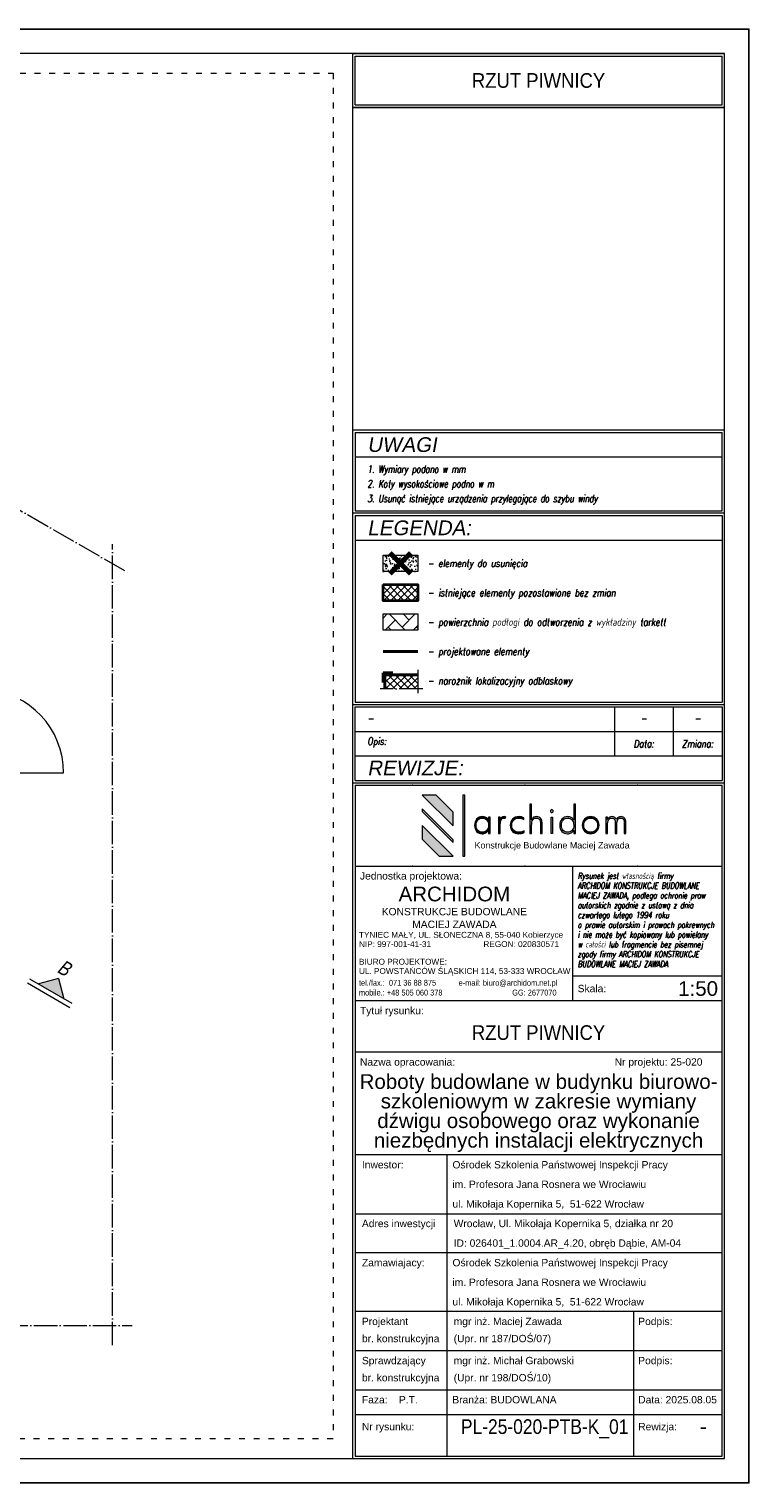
# Model space of a CAD drawing. Header units: millimetres. Extents: x 558 to 24471, y -5755 to 9551.
# Tile 37 of 37: x 23736 to 24471, y 8066 to 9551. Entities that reach past the tile are written whole.
import ezdxf
from ezdxf.enums import TextEntityAlignment as Align

# ---------------------------------------------------------------- set-up
doc = ezdxf.new("R2010")
doc.units = ezdxf.units.MM
doc.linetypes.add('ACAD_ISO03W100', pattern=[30, 12, -18])
doc.linetypes.add('ACAD_ISO04W100', pattern=[30, 24, -3, 0, -3])
for name, color, linetype, lineweight in [('K_Grube', 4, 'Continuous', 35), ('K_Grube_projektowane', 10, 'Continuous', 40), ('K_Kreskowanie', 8, 'Continuous', 5), ('K_Naroznik', 160, 'Continuous', 40), ('K_Opis_zmienny', 2, 'Continuous', 13), ('K_Osie', 1, 'ACAD_ISO04W100', 5), ('K_Ramka', 7, 'Continuous', 18), ('K_Stolarka', 3, 'Continuous', 15), ('K_Widokowe', 6, 'Continuous', 13), ('K_Wyburzenia', 8, 'Continuous', 5)]:
    doc.layers.add(name, color=color, linetype=linetype, lineweight=lineweight)
doc.styles.add('Logo1', font='arial.ttf', dxfattribs={"height": 13})
doc.styles.get("Standard").update_dxf_attribs({"font": 'arial.ttf'})
doc.styles.add('Tytuł 20', font='arial.ttf', dxfattribs={"width": 0.8, "oblique": 10, "height": 6})
doc.styles.add('Tytuł 50', font='arial.ttf', dxfattribs={"width": 0.8, "oblique": 10, "height": 15})
doc.styles.add('Zwykły 100', font='romans.shx', dxfattribs={"width": 0.8, "oblique": 10, "height": 15})
doc.styles.add('Zwykły 20', font='romans.shx', dxfattribs={"width": 0.8, "oblique": 10, "height": 3})

# ---------------------------------------------------------------- blocks, each defined once
blk = doc.blocks.new('Logo_archidom_2018_black')
at = {"lineweight": 0}
h = blk.add_hatch(color=256, dxfattribs=at)
h.dxf.hatch_style = 2
h.paths.add_polyline_path([(-181.7, 145), (-210, 145), (-147, 82), (-147, 110.3)])
h = blk.add_hatch(color=256, dxfattribs=at)
h.dxf.hatch_style = 2
h.paths.add_polyline_path([(-123, 145), (-127, 145), (-127, 20), (-123, 20)])
h = blk.add_hatch(color=256, dxfattribs=at)
h.dxf.hatch_style = 2
edge = h.paths.add_edge_path()
edge.add_spline(control_points=[(34.9, 66.8), (34.9, 66.8), (31.7, 66.8), (31.7, 66.8), (31.7, 66.8), (31.7, 87.6), (31.7, 87.6), (31.7, 91.2), (31, 93.8), (29.7, 95.5), (28.5, 97.1), (26.4, 97.9), (23.5, 97.9), (20.1, 97.9), (17.5, 96.7), (16, 94.3), (14.4, 91.9), (13.6, 88.1), (13.6, 82.9), (13.6, 82.9), (13.6, 66.8), (13.6, 66.8), (13.6, 66.8), (10.3, 66.8), (10.3, 66.8), (10.3, 66.8), (10.3, 126.5), (10.3, 126.5), (10.3, 126.5), (13.6, 126.5), (13.6, 126.5), (13.6, 126.5), (13.6, 94.6), (13.6, 94.6), (14.7, 97), (16, 98.7), (17.7, 99.6), (19.3, 100.5), (21.5, 101), (24.4, 101), (27.6, 101), (30.2, 99.9), (32.1, 97.8), (34, 95.6), (34.9, 92.7), (34.9, 88.9), (34.9, 88.9), (34.9, 66.8), (34.9, 66.8)], knot_values=[0, 0, 0, 0, 1, 1, 1, 2, 2, 2, 3, 3, 3, 4, 4, 4, 5, 5, 5, 6, 6, 6, 7, 7, 7, 8, 8, 8, 9, 9, 9, 10, 10, 10, 11, 11, 11, 12, 12, 12, 13, 13, 13, 14, 14, 14, 15, 15, 15, 16, 16, 16, 16], degree=3, periodic=0)
h = blk.add_hatch(color=256, dxfattribs=at)
h.dxf.hatch_style = 2
edge = h.paths.add_edge_path()
edge.add_spline(control_points=[(103, 66.8), (103, 66.8), (99.8, 66.8), (99.8, 66.8), (99.8, 66.8), (99.8, 73.2), (99.8, 73.2), (98.3, 70.7), (96.5, 68.9), (94.4, 67.8), (92.3, 66.7), (89.8, 66.1), (86.9, 66.1), (82.3, 66.1), (78.5, 67.7), (75.6, 70.8), (72.7, 73.9), (71.2, 78), (71.2, 83.2), (71.2, 88.5), (72.6, 92.8), (75.5, 96), (78.4, 99.3), (82.1, 101), (86.7, 101), (90.2, 101), (92.9, 100.4), (94.8, 99.3), (96.7, 98.2), (98.4, 96.4), (99.8, 93.9), (99.8, 93.9), (99.8, 126.5), (99.8, 126.5), (99.8, 126.5), (103, 126.5), (103, 126.5), (103, 126.5), (103, 66.8), (103, 66.8)], knot_values=[0, 0, 0, 0, 1, 1, 1, 2, 2, 2, 3, 3, 3, 4, 4, 4, 5, 5, 5, 6, 6, 6, 7, 7, 7, 8, 8, 8, 9, 9, 9, 10, 10, 10, 11, 11, 11, 12, 12, 12, 13, 13, 13, 13], degree=3, periodic=0)
edge = h.paths.add_edge_path()
edge.add_spline(control_points=[(99.8, 83.6), (99.8, 88), (98.6, 91.5), (96.3, 94.1), (93.9, 96.6), (90.8, 97.9), (86.9, 97.9), (83.2, 97.9), (80.2, 96.6), (77.9, 93.9), (75.6, 91.2), (74.5, 87.6), (74.5, 83.2), (74.5, 78.9), (75.6, 75.5), (78, 72.9), (80.3, 70.4), (83.4, 69.1), (87.3, 69.1), (91.1, 69.1), (94.2, 70.4), (96.4, 73.1), (98.7, 75.7), (99.8, 79.2), (99.8, 83.6)], knot_values=[0, 0, 0, 0, 1, 1, 1, 2, 2, 2, 3, 3, 3, 4, 4, 4, 5, 5, 5, 6, 6, 6, 7, 7, 7, 8, 8, 8, 8], degree=3, periodic=0)
h = blk.add_hatch(color=256, dxfattribs=at)
h.dxf.hatch_style = 2
h.paths.add_polyline_path([(-210, 116.8), (-210, 111.2), (-147, 48.2), (-147, 53.8)])
h = blk.add_hatch(color=256, dxfattribs=at)
h.dxf.hatch_style = 2
edge = h.paths.add_edge_path()
edge.add_spline(control_points=[(-71.2, 66.8), (-71.2, 66.8), (-74.4, 66.8), (-74.4, 66.8), (-74.4, 66.8), (-74.4, 73.2), (-74.4, 73.2), (-75.9, 70.7), (-77.7, 68.9), (-79.8, 67.8), (-81.9, 66.7), (-84.4, 66.1), (-87.3, 66.1), (-92, 66.1), (-95.7, 67.7), (-98.7, 70.8), (-101.6, 73.9), (-103, 78), (-103, 83.2), (-103, 88.5), (-101.6, 92.8), (-98.7, 96), (-95.8, 99.3), (-92.1, 101), (-87.5, 101), (-84.2, 101), (-81.6, 100.4), (-79.6, 99.3), (-77.6, 98.2), (-75.8, 96.4), (-74.4, 93.9), (-74.4, 93.9), (-74.4, 100.2), (-74.4, 100.2), (-74.4, 100.2), (-71.2, 100.2), (-71.2, 100.2), (-71.2, 100.2), (-71.2, 66.8), (-71.2, 66.8)], knot_values=[0, 0, 0, 0, 1, 1, 1, 2, 2, 2, 3, 3, 3, 4, 4, 4, 5, 5, 5, 6, 6, 6, 7, 7, 7, 8, 8, 8, 9, 9, 9, 10, 10, 10, 11, 11, 11, 12, 12, 12, 13, 13, 13, 13], degree=3, periodic=0)
edge = h.paths.add_edge_path()
edge.add_spline(control_points=[(-74.4, 83.6), (-74.4, 88), (-75.6, 91.5), (-77.9, 94.1), (-80.3, 96.6), (-83.4, 97.9), (-87.3, 97.9), (-91, 97.9), (-94, 96.6), (-96.3, 93.9), (-98.6, 91.2), (-99.8, 87.6), (-99.8, 83.2), (-99.8, 78.9), (-98.6, 75.5), (-96.3, 72.9), (-93.9, 70.4), (-90.8, 69.1), (-86.9, 69.1), (-83.1, 69.1), (-80.1, 70.4), (-77.8, 73.1), (-75.6, 75.7), (-74.4, 79.2), (-74.4, 83.6)], knot_values=[0, 0, 0, 0, 1, 1, 1, 2, 2, 2, 3, 3, 3, 4, 4, 4, 5, 5, 5, 6, 6, 6, 7, 7, 7, 8, 8, 8, 8], degree=3, periodic=0)
h = blk.add_hatch(color=256, dxfattribs=at)
h.dxf.hatch_style = 2
edge = h.paths.add_edge_path()
edge.add_spline(control_points=[(-39, 100.2), (-39, 100.2), (-40.1, 97.2), (-40.1, 97.2), (-40.5, 97.4), (-40.9, 97.6), (-41.4, 97.7), (-41.9, 97.9), (-42.4, 97.9), (-42.9, 97.9), (-45.6, 97.9), (-47.5, 96.6), (-48.8, 93.8), (-50.1, 91.1), (-50.7, 86.9), (-50.7, 81.3), (-50.7, 81.3), (-50.7, 66.8), (-50.7, 66.8), (-50.7, 66.8), (-53.9, 66.8), (-53.9, 66.8), (-53.9, 66.8), (-53.9, 100.2), (-53.9, 100.2), (-53.9, 100.2), (-50.7, 100.2), (-50.7, 100.2), (-50.7, 100.2), (-50.7, 94.9), (-50.7, 94.9), (-49.9, 97), (-48.9, 98.6), (-47.5, 99.5), (-46.2, 100.5), (-44.4, 101), (-42.2, 101), (-41.6, 101), (-41, 100.9), (-40.5, 100.8), (-39.9, 100.6), (-39.5, 100.5), (-39, 100.2)], knot_values=[0, 0, 0, 0, 1, 1, 1, 2, 2, 2, 3, 3, 3, 4, 4, 4, 5, 5, 5, 6, 6, 6, 7, 7, 7, 8, 8, 8, 9, 9, 9, 10, 10, 10, 11, 11, 11, 12, 12, 12, 13, 13, 13, 14, 14, 14, 14], degree=3, periodic=0)
h = blk.add_hatch(color=256, dxfattribs=at)
h.dxf.hatch_style = 2
edge = h.paths.add_edge_path()
edge.add_spline(control_points=[(-1.7, 68.5), (-3.3, 67.7), (-5.1, 67.1), (-7, 66.7), (-8.8, 66.3), (-10.9, 66.1), (-13, 66.1), (-18, 66.1), (-22.1, 67.7), (-25.3, 70.9), (-28.5, 74.1), (-30.1, 78.3), (-30.1, 83.3), (-30.1, 88.6), (-28.4, 92.8), (-25.1, 96.1), (-21.8, 99.3), (-17.4, 101), (-12.1, 101), (-10.3, 101), (-8.6, 100.8), (-7, 100.4), (-5.4, 99.9), (-3.8, 99.3), (-2.3, 98.5), (-2.3, 98.5), (-2.3, 95.2), (-2.3, 95.2), (-3.8, 96.1), (-5.4, 96.8), (-7.1, 97.2), (-8.7, 97.7), (-10.4, 97.9), (-12.1, 97.9), (-16.7, 97.9), (-20.3, 96.6), (-22.9, 93.9), (-25.5, 91.2), (-26.8, 87.6), (-26.8, 83), (-26.8, 79), (-25.5, 75.6), (-22.7, 73), (-20, 70.4), (-16.5, 69.1), (-12.1, 69.1), (-10.1, 69.1), (-8.3, 69.4), (-6.6, 69.8), (-4.8, 70.3), (-3.2, 71), (-1.7, 71.9), (-1.7, 71.9), (-1.7, 68.5), (-1.7, 68.5)], knot_values=[0, 0, 0, 0, 1, 1, 1, 2, 2, 2, 3, 3, 3, 4, 4, 4, 5, 5, 5, 6, 6, 6, 7, 7, 7, 8, 8, 8, 9, 9, 9, 10, 10, 10, 11, 11, 11, 12, 12, 12, 13, 13, 13, 14, 14, 14, 15, 15, 15, 16, 16, 16, 17, 17, 17, 18, 18, 18, 18], degree=3, periodic=0)
h = blk.add_hatch(color=256, dxfattribs=at)
h.dxf.hatch_style = 2
edge = h.paths.add_edge_path()
edge.add_spline(control_points=[(57.7, 112.4), (57.7, 111.6), (57.5, 110.9), (56.9, 110.3), (56.3, 109.8), (55.6, 109.5), (54.8, 109.5), (54, 109.5), (53.4, 109.8), (52.8, 110.3), (52.2, 110.9), (51.9, 111.6), (51.9, 112.4), (51.9, 113.2), (52.2, 113.9), (52.8, 114.4), (53.4, 115), (54, 115.3), (54.8, 115.3), (55.6, 115.3), (56.3, 115), (56.9, 114.4), (57.5, 113.9), (57.7, 113.2), (57.7, 112.4)], knot_values=[0, 0, 0, 0, 1, 1, 1, 2, 2, 2, 3, 3, 3, 4, 4, 4, 5, 5, 5, 6, 6, 6, 7, 7, 7, 8, 8, 8, 8], degree=3, periodic=0)
h.paths.add_polyline_path([(56.5, 66.8), (53.3, 66.8), (53.3, 100.2), (56.5, 100.2)])
h = blk.add_hatch(color=256, dxfattribs=at)
h.dxf.hatch_style = 2
edge = h.paths.add_edge_path()
edge.add_spline(control_points=[(151.6, 83.7), (151.6, 78.8), (149.9, 74.6), (146.5, 71.2), (143.1, 67.8), (139, 66.1), (134.2, 66.1), (129.4, 66.1), (125.4, 67.8), (122, 71.2), (118.6, 74.6), (117, 78.8), (117, 83.7), (117, 88.5), (118.6, 92.6), (122, 96), (125.3, 99.3), (129.4, 101), (134.2, 101), (139.1, 101), (143.2, 99.3), (146.6, 96), (149.9, 92.6), (151.6, 88.5), (151.6, 83.7)], knot_values=[0, 0, 0, 0, 1, 1, 1, 2, 2, 2, 3, 3, 3, 4, 4, 4, 5, 5, 5, 6, 6, 6, 7, 7, 7, 8, 8, 8, 8], degree=3, periodic=0)
edge = h.paths.add_edge_path()
edge.add_spline(control_points=[(148.3, 83.6), (148.3, 87.6), (147, 91), (144.3, 93.8), (141.6, 96.6), (138.3, 97.9), (134.3, 97.9), (130.4, 97.9), (127, 96.6), (124.3, 93.8), (121.6, 91.1), (120.2, 87.7), (120.2, 83.6), (120.2, 79.5), (121.6, 76.1), (124.3, 73.3), (127.1, 70.5), (130.4, 69.1), (134.3, 69.1), (138.2, 69.1), (141.5, 70.5), (144.3, 73.3), (147, 76.1), (148.3, 79.5), (148.3, 83.6)], knot_values=[0, 0, 0, 0, 1, 1, 1, 2, 2, 2, 3, 3, 3, 4, 4, 4, 5, 5, 5, 6, 6, 6, 7, 7, 7, 8, 8, 8, 8], degree=3, periodic=0)
h = blk.add_hatch(color=256, dxfattribs=at)
h.dxf.hatch_style = 2
edge = h.paths.add_edge_path()
edge.add_spline(control_points=[(206.4, 66.8), (206.4, 66.8), (203.1, 66.8), (203.1, 66.8), (203.1, 66.8), (203.1, 87.6), (203.1, 87.6), (203.1, 91.1), (202.6, 93.7), (201.4, 95.4), (200.3, 97.1), (198.5, 97.9), (196, 97.9), (193, 97.9), (190.9, 97), (189.7, 95.1), (188.5, 93.2), (187.9, 89.4), (187.9, 83.6), (187.9, 83.6), (187.9, 66.8), (187.9, 66.8), (187.9, 66.8), (184.7, 66.8), (184.7, 66.8), (184.7, 66.8), (184.7, 87.6), (184.7, 87.6), (184.7, 91.2), (184.1, 93.9), (183, 95.5), (182, 97.1), (180.1, 97.9), (177.6, 97.9), (174.4, 97.9), (172.2, 96.8), (170.8, 94.4), (169.4, 92.1), (168.8, 88.2), (168.8, 82.9), (168.8, 82.9), (168.8, 66.8), (168.8, 66.8), (168.8, 66.8), (165.5, 66.8), (165.5, 66.8), (165.5, 66.8), (165.5, 100.2), (165.5, 100.2), (165.5, 100.2), (168.8, 100.2), (168.8, 100.2), (168.8, 100.2), (168.8, 95.2), (168.8, 95.2), (169.5, 97.1), (170.7, 98.5), (172.2, 99.5), (173.8, 100.5), (175.8, 101), (178.2, 101), (180.2, 101), (182, 100.5), (183.6, 99.4), (185.2, 98.4), (186.3, 96.9), (187, 95), (187.8, 97), (189, 98.5), (190.5, 99.5), (192.1, 100.5), (194.1, 101), (196.6, 101), (199.5, 101), (201.9, 99.9), (203.7, 97.7), (205.5, 95.5), (206.4, 92.6), (206.4, 88.9), (206.4, 88.9), (206.4, 66.8), (206.4, 66.8)], knot_values=[0, 0, 0, 0, 1, 1, 1, 2, 2, 2, 3, 3, 3, 4, 4, 4, 5, 5, 5, 6, 6, 6, 7, 7, 7, 8, 8, 8, 9, 9, 9, 10, 10, 10, 11, 11, 11, 12, 12, 12, 13, 13, 13, 14, 14, 14, 15, 15, 15, 16, 16, 16, 17, 17, 17, 18, 18, 18, 19, 19, 19, 20, 20, 20, 21, 21, 21, 22, 22, 22, 23, 23, 23, 24, 24, 24, 25, 25, 25, 26, 26, 26, 27, 27, 27, 27], degree=3, periodic=0)
h = blk.add_hatch(color=256, dxfattribs=at)
h.dxf.hatch_style = 2
h.paths.add_polyline_path([(-210, 83), (-210, 54.7), (-175.3, 20), (-147, 20)])
for p, q in [((-181.7, 145), (-210, 145)), ((-147, 82), (-210, 145)), ((-147, 110.3), (-181.7, 145)), ((-210, 116.8), (-210, 111.2)), ((-147, 53.8), (-210, 116.8)), ((-147, 48.2), (-210, 111.2)), ((-147, 82), (-147, 110.3)), ((-210, 83), (-210, 54.7)), ((-147, 20), (-210, 83)), ((-175.3, 20), (-210, 54.7)), ((-147, 48.2), (-147, 53.8)), ((-175.3, 20), (-147, 20))]:
    blk.add_line(p, q, dxfattribs=at)
for points in [[(-123, 20), (-123, 145), (-127, 145), (-127, 20), (-123, 20)], [(56.5, 66.8), (53.3, 66.8), (53.3, 100.2), (56.5, 100.2), (56.5, 66.8)]]:
    blk.add_lwpolyline(points, dxfattribs=at)
for points, knots in [([(34.9, 66.8), (34.9, 66.8), (31.7, 66.8), (31.7, 66.8), (31.7, 66.8), (31.7, 87.6), (31.7, 87.6), (31.7, 91.2), (31, 93.8), (29.7, 95.5), (28.5, 97.1), (26.4, 97.9), (23.5, 97.9), (20.1, 97.9), (17.5, 96.7), (16, 94.3), (14.4, 91.9), (13.6, 88.1), (13.6, 82.9), (13.6, 82.9), (13.6, 66.8), (13.6, 66.8), (13.6, 66.8), (10.3, 66.8), (10.3, 66.8), (10.3, 66.8), (10.3, 126.5), (10.3, 126.5), (10.3, 126.5), (13.6, 126.5), (13.6, 126.5), (13.6, 126.5), (13.6, 94.6), (13.6, 94.6), (14.7, 97), (16, 98.7), (17.7, 99.6), (19.3, 100.5), (21.5, 101), (24.4, 101), (27.6, 101), (30.2, 99.9), (32.1, 97.8), (34, 95.6), (34.9, 92.7), (34.9, 88.9), (34.9, 88.9), (34.9, 66.8), (34.9, 66.8)], [0, 0, 0, 0, 1, 1, 1, 2, 2, 2, 3, 3, 3, 4, 4, 4, 5, 5, 5, 6, 6, 6, 7, 7, 7, 8, 8, 8, 9, 9, 9, 10, 10, 10, 11, 11, 11, 12, 12, 12, 13, 13, 13, 14, 14, 14, 15, 15, 15, 16, 16, 16, 16]), ([(103, 66.8), (103, 66.8), (99.8, 66.8), (99.8, 66.8), (99.8, 66.8), (99.8, 73.2), (99.8, 73.2), (98.3, 70.7), (96.5, 68.9), (94.4, 67.8), (92.3, 66.7), (89.8, 66.1), (86.9, 66.1), (82.3, 66.1), (78.5, 67.7), (75.6, 70.8), (72.7, 73.9), (71.2, 78), (71.2, 83.2), (71.2, 88.5), (72.6, 92.8), (75.5, 96), (78.4, 99.3), (82.1, 101), (86.7, 101), (90.2, 101), (92.9, 100.4), (94.8, 99.3), (96.7, 98.2), (98.4, 96.4), (99.8, 93.9), (99.8, 93.9), (99.8, 126.5), (99.8, 126.5), (99.8, 126.5), (103, 126.5), (103, 126.5), (103, 126.5), (103, 66.8), (103, 66.8)], [0, 0, 0, 0, 1, 1, 1, 2, 2, 2, 3, 3, 3, 4, 4, 4, 5, 5, 5, 6, 6, 6, 7, 7, 7, 8, 8, 8, 9, 9, 9, 10, 10, 10, 11, 11, 11, 12, 12, 12, 13, 13, 13, 13]), ([(-71.2, 66.8), (-71.2, 66.8), (-74.4, 66.8), (-74.4, 66.8), (-74.4, 66.8), (-74.4, 73.2), (-74.4, 73.2), (-75.9, 70.7), (-77.7, 68.9), (-79.8, 67.8), (-81.9, 66.7), (-84.4, 66.1), (-87.3, 66.1), (-92, 66.1), (-95.7, 67.7), (-98.7, 70.8), (-101.6, 73.9), (-103, 78), (-103, 83.2), (-103, 88.5), (-101.6, 92.8), (-98.7, 96), (-95.8, 99.3), (-92.1, 101), (-87.5, 101), (-84.2, 101), (-81.6, 100.4), (-79.6, 99.3), (-77.6, 98.2), (-75.8, 96.4), (-74.4, 93.9), (-74.4, 93.9), (-74.4, 100.2), (-74.4, 100.2), (-74.4, 100.2), (-71.2, 100.2), (-71.2, 100.2), (-71.2, 100.2), (-71.2, 66.8), (-71.2, 66.8)], [0, 0, 0, 0, 1, 1, 1, 2, 2, 2, 3, 3, 3, 4, 4, 4, 5, 5, 5, 6, 6, 6, 7, 7, 7, 8, 8, 8, 9, 9, 9, 10, 10, 10, 11, 11, 11, 12, 12, 12, 13, 13, 13, 13]), ([(-74.4, 83.6), (-74.4, 88), (-75.6, 91.5), (-77.9, 94.1), (-80.3, 96.6), (-83.4, 97.9), (-87.3, 97.9), (-91, 97.9), (-94, 96.6), (-96.3, 93.9), (-98.6, 91.2), (-99.8, 87.6), (-99.8, 83.2), (-99.8, 78.9), (-98.6, 75.5), (-96.3, 72.9), (-93.9, 70.4), (-90.8, 69.1), (-86.9, 69.1), (-83.1, 69.1), (-80.1, 70.4), (-77.8, 73.1), (-75.6, 75.7), (-74.4, 79.2), (-74.4, 83.6)], [0, 0, 0, 0, 1, 1, 1, 2, 2, 2, 3, 3, 3, 4, 4, 4, 5, 5, 5, 6, 6, 6, 7, 7, 7, 8, 8, 8, 8]), ([(-39, 100.2), (-39, 100.2), (-40.1, 97.2), (-40.1, 97.2), (-40.5, 97.4), (-40.9, 97.6), (-41.4, 97.7), (-41.9, 97.9), (-42.4, 97.9), (-42.9, 97.9), (-45.6, 97.9), (-47.5, 96.6), (-48.8, 93.8), (-50.1, 91.1), (-50.7, 86.9), (-50.7, 81.3), (-50.7, 81.3), (-50.7, 66.8), (-50.7, 66.8), (-50.7, 66.8), (-53.9, 66.8), (-53.9, 66.8), (-53.9, 66.8), (-53.9, 100.2), (-53.9, 100.2), (-53.9, 100.2), (-50.7, 100.2), (-50.7, 100.2), (-50.7, 100.2), (-50.7, 94.9), (-50.7, 94.9), (-49.9, 97), (-48.9, 98.6), (-47.5, 99.5), (-46.2, 100.5), (-44.4, 101), (-42.2, 101), (-41.6, 101), (-41, 100.9), (-40.5, 100.8), (-39.9, 100.6), (-39.5, 100.5), (-39, 100.2)], [0, 0, 0, 0, 1, 1, 1, 2, 2, 2, 3, 3, 3, 4, 4, 4, 5, 5, 5, 6, 6, 6, 7, 7, 7, 8, 8, 8, 9, 9, 9, 10, 10, 10, 11, 11, 11, 12, 12, 12, 13, 13, 13, 14, 14, 14, 14]), ([(-1.7, 68.5), (-3.3, 67.7), (-5.1, 67.1), (-7, 66.7), (-8.8, 66.3), (-10.9, 66.1), (-13, 66.1), (-18, 66.1), (-22.1, 67.7), (-25.3, 70.9), (-28.5, 74.1), (-30.1, 78.3), (-30.1, 83.3), (-30.1, 88.6), (-28.4, 92.8), (-25.1, 96.1), (-21.8, 99.3), (-17.4, 101), (-12.1, 101), (-10.3, 101), (-8.6, 100.8), (-7, 100.4), (-5.4, 99.9), (-3.8, 99.3), (-2.3, 98.5), (-2.3, 98.5), (-2.3, 95.2), (-2.3, 95.2), (-3.8, 96.1), (-5.4, 96.8), (-7.1, 97.2), (-8.7, 97.7), (-10.4, 97.9), (-12.1, 97.9), (-16.7, 97.9), (-20.3, 96.6), (-22.9, 93.9), (-25.5, 91.2), (-26.8, 87.6), (-26.8, 83), (-26.8, 79), (-25.5, 75.6), (-22.7, 73), (-20, 70.4), (-16.5, 69.1), (-12.1, 69.1), (-10.1, 69.1), (-8.3, 69.4), (-6.6, 69.8), (-4.8, 70.3), (-3.2, 71), (-1.7, 71.9), (-1.7, 71.9), (-1.7, 68.5), (-1.7, 68.5)], [0, 0, 0, 0, 1, 1, 1, 2, 2, 2, 3, 3, 3, 4, 4, 4, 5, 5, 5, 6, 6, 6, 7, 7, 7, 8, 8, 8, 9, 9, 9, 10, 10, 10, 11, 11, 11, 12, 12, 12, 13, 13, 13, 14, 14, 14, 15, 15, 15, 16, 16, 16, 17, 17, 17, 18, 18, 18, 18]), ([(57.7, 112.4), (57.7, 111.6), (57.5, 110.9), (56.9, 110.3), (56.3, 109.8), (55.6, 109.5), (54.8, 109.5), (54, 109.5), (53.4, 109.8), (52.8, 110.3), (52.2, 110.9), (51.9, 111.6), (51.9, 112.4), (51.9, 113.2), (52.2, 113.9), (52.8, 114.4), (53.4, 115), (54, 115.3), (54.8, 115.3), (55.6, 115.3), (56.3, 115), (56.9, 114.4), (57.5, 113.9), (57.7, 113.2), (57.7, 112.4)], [0, 0, 0, 0, 1, 1, 1, 2, 2, 2, 3, 3, 3, 4, 4, 4, 5, 5, 5, 6, 6, 6, 7, 7, 7, 8, 8, 8, 8]), ([(99.8, 83.6), (99.8, 88), (98.6, 91.5), (96.3, 94.1), (93.9, 96.6), (90.8, 97.9), (86.9, 97.9), (83.2, 97.9), (80.2, 96.6), (77.9, 93.9), (75.6, 91.2), (74.5, 87.6), (74.5, 83.2), (74.5, 78.9), (75.6, 75.5), (78, 72.9), (80.3, 70.4), (83.4, 69.1), (87.3, 69.1), (91.1, 69.1), (94.2, 70.4), (96.4, 73.1), (98.7, 75.7), (99.8, 79.2), (99.8, 83.6)], [0, 0, 0, 0, 1, 1, 1, 2, 2, 2, 3, 3, 3, 4, 4, 4, 5, 5, 5, 6, 6, 6, 7, 7, 7, 8, 8, 8, 8]), ([(151.6, 83.7), (151.6, 78.8), (149.9, 74.6), (146.5, 71.2), (143.1, 67.8), (139, 66.1), (134.2, 66.1), (129.4, 66.1), (125.4, 67.8), (122, 71.2), (118.6, 74.6), (117, 78.8), (117, 83.7), (117, 88.5), (118.6, 92.6), (122, 96), (125.3, 99.3), (129.4, 101), (134.2, 101), (139.1, 101), (143.2, 99.3), (146.6, 96), (149.9, 92.6), (151.6, 88.5), (151.6, 83.7)], [0, 0, 0, 0, 1, 1, 1, 2, 2, 2, 3, 3, 3, 4, 4, 4, 5, 5, 5, 6, 6, 6, 7, 7, 7, 8, 8, 8, 8]), ([(148.3, 83.6), (148.3, 87.6), (147, 91), (144.3, 93.8), (141.6, 96.6), (138.3, 97.9), (134.3, 97.9), (130.4, 97.9), (127, 96.6), (124.3, 93.8), (121.6, 91.1), (120.2, 87.7), (120.2, 83.6), (120.2, 79.5), (121.6, 76.1), (124.3, 73.3), (127.1, 70.5), (130.4, 69.1), (134.3, 69.1), (138.2, 69.1), (141.5, 70.5), (144.3, 73.3), (147, 76.1), (148.3, 79.5), (148.3, 83.6)], [0, 0, 0, 0, 1, 1, 1, 2, 2, 2, 3, 3, 3, 4, 4, 4, 5, 5, 5, 6, 6, 6, 7, 7, 7, 8, 8, 8, 8]), ([(206.4, 66.8), (206.4, 66.8), (203.1, 66.8), (203.1, 66.8), (203.1, 66.8), (203.1, 87.6), (203.1, 87.6), (203.1, 91.1), (202.6, 93.7), (201.4, 95.4), (200.3, 97.1), (198.5, 97.9), (196, 97.9), (193, 97.9), (190.9, 97), (189.7, 95.1), (188.5, 93.2), (187.9, 89.4), (187.9, 83.6), (187.9, 83.6), (187.9, 66.8), (187.9, 66.8), (187.9, 66.8), (184.7, 66.8), (184.7, 66.8), (184.7, 66.8), (184.7, 87.6), (184.7, 87.6), (184.7, 91.2), (184.1, 93.9), (183, 95.5), (182, 97.1), (180.1, 97.9), (177.6, 97.9), (174.4, 97.9), (172.2, 96.8), (170.8, 94.4), (169.4, 92.1), (168.8, 88.2), (168.8, 82.9), (168.8, 82.9), (168.8, 66.8), (168.8, 66.8), (168.8, 66.8), (165.5, 66.8), (165.5, 66.8), (165.5, 66.8), (165.5, 100.2), (165.5, 100.2), (165.5, 100.2), (168.8, 100.2), (168.8, 100.2), (168.8, 100.2), (168.8, 95.2), (168.8, 95.2), (169.5, 97.1), (170.7, 98.5), (172.2, 99.5), (173.8, 100.5), (175.8, 101), (178.2, 101), (180.2, 101), (182, 100.5), (183.6, 99.4), (185.2, 98.4), (186.3, 96.9), (187, 95), (187.8, 97), (189, 98.5), (190.5, 99.5), (192.1, 100.5), (194.1, 101), (196.6, 101), (199.5, 101), (201.9, 99.9), (203.7, 97.7), (205.5, 95.5), (206.4, 92.6), (206.4, 88.9), (206.4, 88.9), (206.4, 66.8), (206.4, 66.8)], [0, 0, 0, 0, 1, 1, 1, 2, 2, 2, 3, 3, 3, 4, 4, 4, 5, 5, 5, 6, 6, 6, 7, 7, 7, 8, 8, 8, 9, 9, 9, 10, 10, 10, 11, 11, 11, 12, 12, 12, 13, 13, 13, 14, 14, 14, 15, 15, 15, 16, 16, 16, 17, 17, 17, 18, 18, 18, 19, 19, 19, 20, 20, 20, 21, 21, 21, 22, 22, 22, 23, 23, 23, 24, 24, 24, 25, 25, 25, 26, 26, 26, 27, 27, 27, 27])]:
    blk.add_open_spline(points, degree=3, knots=knots, dxfattribs=at)
at = {"lineweight": 0, "ltscale": 5}
for p in [(-230, 165), (0, 165), (230, 165), (-230, 0), (0, 0), (230, 0)]:
    blk.add_point(p, dxfattribs=at)
at = {"lineweight": 0, "style": 'Logo1'}
blk.add_text('Konstrukcje Budowlane Maciej Zawada', height=13, dxfattribs=at).set_placement((-103, 42.5), align=Align.MIDDLE_LEFT)

msp = doc.modelspace()

# ---------------------------------------------------------------- hatches: boundary and pattern name
at = {"layer": 'K_Kreskowanie', "ltscale": 5}
h = msp.add_hatch(dxfattribs=at)
h.set_pattern_fill('ANSI37', color=256, scale=1.6)
h.set_pattern_definition([(45, (12843.4987, -5541.7186), (-3.5921024, 3.5921024), []), (135, (12843.4987, -5541.7186), (-3.5921024, -3.5921024), [])])
h.paths.add_polyline_path([(24132.765, 8983.53), (24097.265, 8983.53), (24097.265, 8967.03), (24132.765, 8967.03)])
h = msp.add_hatch(dxfattribs=at)
h.set_pattern_fill('ANSI37', color=256, scale=1.6)
h.set_pattern_definition([(45, (12843.4987, -5633.7186), (-3.5921024, 3.5921024), []), (135, (12843.4987, -5633.7186), (-3.5921024, -3.5921024), [])])
h.paths.add_polyline_path([(24132.765, 8891.53), (24099.265, 8891.53), (24099.265, 8877.03), (24132.765, 8877.03)])
at = {"layer": 'K_Opis_zmienny'}
msp.add_hatch(color=256, dxfattribs=at).paths.add_polyline_path([(23765.511, 8581.093), (23771.002, 8560.603), (23745.021, 8575.603)])
at = {"layer": 'K_Widokowe', "transparency": 33554687}
h = msp.add_hatch(dxfattribs=at)
h.set_pattern_fill('AR-HBONE', color=10, scale=0.1)
h.set_pattern_definition([(45, (7047.138, 13207.577), (3e-15, 14.36841), [30.48, -10.16]), (135, (7054.322, 13214.762), (3e-15, 14.36841), [30.48, -10.16])])
h.paths.add_polyline_path([(24132.765, 8953.53), (24097.265, 8953.53), (24097.265, 8937.03), (24132.765, 8937.03)])
at = {"layer": 'K_Wyburzenia'}
h = msp.add_hatch(dxfattribs=at)
h.set_pattern_fill('AR-CONC', color=256, scale=0.05)
h.set_pattern_definition([(50, (20942.899, 11763.0955), (9.109233, -0.796954), [0.9525, -10.4775]), (355, (20942.899, 11763.0955), (-1.762171, 9.552842), [0.762, -8.38203]), (100.45144, (20943.658, 11763.029), (7.347062, 8.755888), [0.8095, -8.904512]), (46.1842, (20942.899, 11765.635), (13.553952, -2.102116), [1.42875, -15.71625]), (96.63556, (20944.029, 11765.46), (11.870207, 12.371306), [1.21425, -13.35678]), (351.18415, (20942.899, 11765.635), (11.870207, 12.371306), [1.143, -12.572987]), (21, (20944.169, 11765.0005), (7.58072, -5.11326), [0.9525, -10.4775]), (326, (20944.169, 11765.0005), (3.090101, 9.209398), [0.762, -8.382]), (71.45145, (20944.801, 11764.574), (10.670821, 4.096138), [0.8095, -8.904497]), (37.5, (20942.899, 11763.0955), (0.1544302, 4.227752), [0, -8.2804, 0, -8.509, 0, -8.41375]), (7.5, (20942.899, 11763.0955), (3.340983, 5.0090287), [0, -4.8514, 0, -8.0899, 0, -3.20675]), (327.5, (20940.067, 11763.0955), (6.7795298, -0.2864372), [0, -3.175, 0, -9.906, 0, -13.1445]), (317.5, (20938.797, 11763.0955), (7.406459, 1.2713246), [0, -4.1275, 0, -6.5786, 0, -9.3345])])
h.paths.add_polyline_path([(24132.765, 9013.53), (24097.265, 9013.53), (24097.265, 8997.03), (24132.765, 8997.03)])

# ---------------------------------------------------------------- linework, layer by layer
at = {"layer": 'Defpoints'}
msp.add_lwpolyline([(22371.174, 8065.976), (24471.174, 8065.976), (24471.174, 9550.976), (22371.174, 9550.976)], close=True, dxfattribs=at)
at = {"layer": 'K_Grube'}
msp.add_lwpolyline([(24097.265, 8983.53), (24132.765, 8983.53), (24132.765, 8967.03), (24097.265, 8967.03)], close=True, dxfattribs=at)
at = {"layer": 'K_Grube_projektowane'}
for p, q in [((24097.265, 8915.28), (24132.765, 8915.28)), ((24099.265, 8891.53), (24132.765, 8891.53)), ((24099.265, 8877.03), (24099.265, 8891.53))]:
    msp.add_line(p, q, dxfattribs=at)
at = {"layer": 'K_Naroznik'}
for p, q in [((24107.265, 8893.53), (24097.265, 8893.53)), ((24097.265, 8893.53), (24097.265, 8883.53))]:
    msp.add_line(p, q, dxfattribs=at)
at = {"layer": 'K_Opis_zmienny'}
for p, q in [((23777.162, 8551.273), (23733.861, 8576.273)), ((23779.662, 8555.603), (23736.361, 8580.603)), ((23765.511, 8581.093), (23745.021, 8575.603)), ((23765.511, 8581.093), (23771.002, 8560.603))]:
    msp.add_line(p, q, dxfattribs=at)
at = {"layer": 'K_Opis_zmienny', "linetype": 'ACAD_ISO03W100', "ltscale": 0.5}
msp.add_lwpolyline([(22496.174, 9505.976), (24046.174, 9505.976), (24046.174, 8110.976), (22496.174, 8110.976), (22496.174, 9505.976)], dxfattribs=at)
at = {"layer": 'K_Osie'}
for p, q in [((23134.552, 9401.141), (23838.119, 8994.937)), ((23820.798, 8206.627), (23820.798, 9024.937)), ((24132.765, 8896.53), (24132.765, 8872.03)), ((24137.765, 8877.03), (24094.265, 8877.03)), ((23258.87, 8226.627), (23840.798, 8226.627))]:
    msp.add_line(p, q, dxfattribs=at)
at = {"layer": 'K_Ramka'}
for p, q in [((24066.174, 9525.976), (24066.174, 8090.976)), ((24066.174, 9525.976), (24446.174, 9525.976)), ((24066.174, 9525.976), (24066.174, 8090.976)), ((24068.674, 9523.476), (24443.674, 9523.476)), ((24068.674, 9473.476), (24068.674, 9523.476)), ((24443.674, 9473.476), (24443.674, 9523.476)), ((24066.174, 9470.976), (24446.174, 9470.976)), ((24446.174, 9470.976), (24066.174, 9470.976)), ((24068.674, 9473.476), (24443.674, 9473.476)), ((24066.174, 9141.53), (24446.174, 9141.53)), ((24066.174, 9141.53), (24446.174, 9141.53)), ((24068.674, 9139.03), (24068.674, 9059.03)), ((24068.674, 9139.03), (24443.674, 9139.03)), ((24443.674, 9059.03), (24443.674, 9139.03)), ((24068.674, 9114.03), (24443.674, 9114.03)), ((24068.674, 9059.03), (24443.674, 9059.03)), ((24446.174, 9056.53), (24066.174, 9056.53)), ((24068.674, 9054.03), (24068.674, 8863.53)), ((24068.674, 9054.03), (24443.674, 9054.03)), ((24443.674, 9054.03), (24443.674, 8863.53)), ((24068.674, 9029.03), (24443.674, 9029.03)), ((24066.174, 8861.03), (24446.174, 8861.03)), ((24066.174, 8861.03), (24446.174, 8861.03)), ((24068.674, 8863.53), (24443.674, 8863.53)), ((24068.674, 8858.53), (24443.674, 8858.53)), ((24068.674, 8783.53), (24068.674, 8858.53)), ((24333.674, 8858.53), (24333.674, 8808.53)), ((24393.674, 8858.53), (24393.674, 8808.53)), ((24443.674, 8858.53), (24443.674, 8783.53)), ((24068.674, 8833.53), (24443.674, 8833.53)), ((24068.674, 8808.53), (24443.674, 8808.53)), ((24066.174, 8781.03), (24446.174, 8781.03)), ((24066.174, 8781.03), (24446.174, 8781.03)), ((24068.674, 8783.53), (24443.674, 8783.53)), ((24068.674, 8783.53), (24443.674, 8783.53)), ((24068.674, 8778.53), (24443.674, 8778.53)), ((24068.674, 8778.53), (24068.674, 8744.754)), ((24443.674, 8386.219), (24443.674, 8778.53)), ((24068.674, 8696.03), (24443.674, 8696.03)), ((24291.174, 8558.476), (24291.174, 8696.03)), ((24443.674, 8583.476), (24291.174, 8583.476)), ((24291.174, 8558.476), (24068.674, 8558.476)), ((24443.674, 8558.476), (24291.174, 8558.476)), ((24443.674, 8505.976), (24068.674, 8505.976)), ((24443.674, 8400.976), (24068.674, 8400.976)), ((24162.619, 8400.976), (24162.619, 8093.476)), ((24162.619, 8400.976), (24162.619, 8093.476)), ((24069.324, 8340.976), (24443.674, 8340.976)), ((24443.674, 8300.976), (24068.674, 8300.976)), ((24443.674, 8240.976), (24068.674, 8240.976)), ((24353.058, 8240.976), (24353.058, 8135.976)), ((24353.058, 8240.976), (24353.058, 8135.976)), ((24443.674, 8200.976), (24068.674, 8200.976)), ((24443.674, 8200.976), (24068.674, 8200.976)), ((24068.674, 8160.976), (24443.674, 8160.976)), ((24068.674, 8160.976), (24443.674, 8160.976)), ((24068.674, 8160.976), (24443.674, 8160.976)), ((24068.674, 8160.976), (24443.674, 8160.976)), ((24068.674, 8135.976), (24443.674, 8135.976)), ((24068.674, 8135.976), (24443.674, 8135.976)), ((24353.058, 8135.976), (24353.058, 8093.476))]:
    msp.add_line(p, q, dxfattribs=at)
msp.add_lwpolyline([(22396.174, 8090.976), (24446.174, 8090.976), (24446.174, 9525.976), (22396.174, 9525.976)], close=True, dxfattribs=at)
msp.add_lwpolyline([(24068.674, 8744.754), (24068.674, 8093.476), (24443.674, 8093.476), (24443.674, 8386.219)], dxfattribs=at)
msp.add_lwpolyline([(24068.674, 8744.754), (24068.674, 8093.476), (24443.674, 8093.476), (24443.674, 8386.219)], dxfattribs=at)
at = {"layer": 'K_Stolarka'}
msp.add_line((23690.798, 8791.127), (23770.798, 8791.127), dxfattribs=at)
msp.add_arc((23685.988, 8791.453), 84.811, 359.780179, 86.748411, dxfattribs=at)
at = {"layer": 'K_Widokowe', "color": 10, "transparency": 33554687}
msp.add_lwpolyline([(24097.265, 8953.53), (24132.765, 8953.53), (24132.765, 8937.03), (24097.265, 8937.03)], close=True, dxfattribs=at)
at = {"layer": 'K_Wyburzenia', "color": 9, "const_width": 5}
for points in [[(24104.409, 9015.886), (24125.622, 8994.673)], [(24125.622, 9015.886), (24104.409, 8994.673)]]:
    msp.add_lwpolyline(points, dxfattribs=at)
at = {"layer": 'K_Wyburzenia'}
msp.add_lwpolyline([(24097.265, 9013.53), (24132.765, 9013.53), (24132.765, 8997.03), (24097.265, 8997.03)], close=True, dxfattribs=at)

# ---------------------------------------------------------------- block references
at = {"layer": 'K_Ramka', "xscale": 0.5, "yscale": 0.5, "zscale": 0.5}
msp.add_blockref('Logo_archidom_2018_black', (24242.273, 8696.03), dxfattribs=at)

# ---------------------------------------------------------------- texts
at = {"layer": 'K_Opis_zmienny', "style": 'Tytuł 50', "oblique": 10, "width": 0.8}
msp.add_text('B', height=15, rotation=330, dxfattribs=at).set_placement((23771.761, 8591.919), align=Align.MIDDLE_CENTER)
at = {"layer": 'K_Ramka', "width": 0.9}
for p in [(24256.174, 9498.476), (24256.174, 8525.976)]:
    msp.add_text('RZUT PIWNICY', height=15, dxfattribs=at).set_placement(p, align=Align.MIDDLE_CENTER)
at = {"layer": 'K_Ramka', "style": 'Tytuł 20', "oblique": 10}
for s, p in [('UWAGI', (24081.174, 9126.53)), ('LEGENDA:', (24081.174, 9041.53)), ('REWIZJE:', (24081.174, 8796.285))]:
    msp.add_text(s, height=15, dxfattribs=at).set_placement(p, align=Align.MIDDLE_LEFT)
at = {"layer": 'K_Ramka', "oblique": 10}
for s, height, style, width, p in [('1. Wymiary podano w mm', 7.5, 'Zwykły 20', 0.75, (24081.174, 9101.53)), ('2. Koty wysokościowe podno w m', 7.5, 'Zwykły 20', 0.75, (24081.174, 9086.53)), ('3. Usunąć istniejące urządzenia przylegające do szybu windy', 7.5, 'Zwykły 20', 0.75, (24081.174, 9071.53)), ('- elementy do usunięcia', 7.5, 'Zwykły 100', 0.8, (24142.765, 9005.28)), ('- istniejące elementy pozostawione bez zmian', 7.5, 'Zwykły 100', 0.8, (24142.765, 8975.28)), ('- powierzchnia podłogi do odtworzenia z wykładziny tarkett', 7.5, 'Zwykły 100', 0.8, (24142.765, 8945.28)), ('- projektowane elementy', 7.5, 'Zwykły 100', 0.8, (24142.765, 8915.28)), ('- narożnik lokalizacyjny odblaskowy', 7.5, 'Zwykły 100', 0.8, (24142.765, 8885.28)), ('-', 7.5, 'Zwykły 20', 0.8, (24081.174, 8847.101)), ('Opis:', 7.5, 'Zwykły 20', 0.8, (24081.174, 8823.53)), ('Rysunek jest własnością firmy', 6.25, 'Zwykły 20', 0.7, (24296.174, 8686.03)), ('ARCHIDOM KONSTRUKCJE BUDOWLANE', 6.25, 'Zwykły 20', 0.7, (24296.174, 8676.03)), ('autorskich zgodnie z ustawą z dnia', 6.25, 'Zwykły 20', 0.7, (24296.174, 8656.03)), ('MACIEJ ZAWADA, podlega ochronie praw', 6.25, 'Zwykły 20', 0.7, (24296.174, 8666.03)), ('czwartego lutego 1994 roku', 6.25, 'Zwykły 20', 0.7, (24296.174, 8646.03)), ('o prawie autorskim i prawach pokrewnych', 6.25, 'Zwykły 20', 0.7, (24296.174, 8636.03)), ('i nie może być kopiowany lub powielany', 6.25, 'Zwykły 20', 0.7, (24296.174, 8626.03)), ('w całości lub fragmencie bez pisemnej', 6.25, 'Zwykły 20', 0.7, (24296.174, 8616.03)), ('zgody firmy ARCHIDOM KONSTRUKCJE', 6.25, 'Zwykły 20', 0.7, (24296.174, 8606.03)), ('BUDOWLANE MACIEJ ZAWADA', 6.25, 'Zwykły 20', 0.7, (24296.174, 8596.03))]:
    msp.add_text(s, height=height, dxfattribs=dict(at, style=style, width=width)).set_placement(p, align=Align.MIDDLE_LEFT)
at = {"layer": 'K_Ramka', "style": 'Zwykły 20', "oblique": 10, "width": 0.8}
for s, p in [('-', (24363.674, 8847.101)), ('-', (24418.674, 8847.101)), ('Data:', (24363.674, 8821.03)), ('Zmiana:', (24418.674, 8821.03))]:
    msp.add_text(s, height=7.5, dxfattribs=at).set_placement(p, align=Align.MIDDLE_CENTER)
at = {"layer": 'K_Ramka'}
for s, p in [('Jednostka projektowa:', (24073.674, 8686.03)), ('Skala:', (24296.174, 8570.976)), ('Tytuł rysunku:', (24073.674, 8548.476)), ('Nazwa opracowania:', (24073.674, 8495.976)), ('Inwestor:', (24075.687, 8390.976)), ('Ośrodek Szkolenia Państwowej Inspekcji Pracy', (24168.206, 8390.976)), ('im. Profesora Jana Rosnera we Wrocławiu', (24168.206, 8370.976)), ('ul. Mikołaja Kopernika 5,  51-622 Wrocław', (24168.206, 8350.976)), ('Adres inwestycji', (24075.687, 8330.976)), ('Wrocław, Ul. Mikołaja Kopernika 5, działka nr 20', (24169.463, 8330.976)), ('ID: 026401_1.0004.AR_4.20, obręb Dąbie, AM-04', (24169.463, 8310.976)), ('Zamawiajacy:', (24075.687, 8290.976)), ('Ośrodek Szkolenia Państwowej Inspekcji Pracy', (24168.206, 8290.976)), ('im. Profesora Jana Rosnera we Wrocławiu', (24168.206, 8270.976)), ('ul. Mikołaja Kopernika 5,  51-622 Wrocław', (24168.206, 8250.976)), ('Projektant', (24075.687, 8230.976)), ('Projektant', (24075.687, 8230.976)), ('mgr inż. Maciej Zawada', (24169.463, 8230.976)), ('mgr inż. Maciej Zawada', (24169.463, 8230.976)), ('Podpis:', (24358.058, 8230.976)), ('Podpis:', (24358.058, 8230.976)), ('br. konstrukcyjna', (24075.687, 8213.476)), ('br. konstrukcyjna', (24075.687, 8213.476)), ('(Upr. nr 187/DOŚ/07)', (24169.463, 8213.476)), ('(Upr. nr 187/DOŚ/07)', (24169.463, 8213.476)), ('Sprawdzający', (24075.687, 8190.976)), ('Sprawdzający', (24075.687, 8190.976)), ('mgr inż. Michał Grabowski', (24169.463, 8190.976)), ('mgr inż. Michał Grabowski', (24169.463, 8190.976)), ('Podpis:', (24358.058, 8190.976)), ('Podpis:', (24358.058, 8190.976)), ('br. konstrukcyjna', (24075.687, 8173.476)), ('br. konstrukcyjna', (24075.687, 8173.476)), ('(Upr. nr 198/DOŚ/10)', (24169.463, 8173.476)), ('(Upr. nr 198/DOŚ/10)', (24169.463, 8173.476)), ('Faza:    P.T.', (24075.687, 8150.976)), ('Branża: BUDOWLANA', (24168.054, 8150.976)), ('Branża: BUDOWLANA', (24168.054, 8150.976)), ('Data: 2025.08.05', (24358.058, 8150.976)), ('Nr rysunku:', (24075.687, 8123.476)), ('Rewizja:', (24358.058, 8123.476))]:
    msp.add_text(s, height=7.5, dxfattribs=at).set_placement(p, align=Align.MIDDLE_LEFT)
for s, height, p in [('ARCHIDOM', 15, (24170.174, 8667.53)), ('KONSTRUKCJE BUDOWLANE', 7.5, (24170.174, 8649.53)), ('MACIEJ ZAWADA', 7.5, (24170.174, 8636.53)), ('Roboty budowlane w budynku biurowo-', 15, (24256.174, 8475.976)), ('szkoleniowym w zakresie wymiany', 15, (24256.174, 8455.976)), ('dźwigu osobowego oraz wykonanie', 15, (24256.174, 8435.976)), ('niezbędnych instalacji elektrycznych', 15, (24256.174, 8415.976))]:
    msp.add_text(s, height=height, dxfattribs=at).set_placement(p, align=Align.MIDDLE_CENTER)
for s, p in [('TYNIEC MAŁY, UL. SŁONECZNA 8, 55-040 Kobierzyce', (24072.674, 8621.03)), ('NIP: 997-001-41-31                       REGON: 020830571', (24072.674, 8611.53)), ('BIURO PROJEKTOWE:', (24072.674, 8593.53)), ('UL. POWSTAŃCÓW ŚLĄSKICH 114, 53-333 WROCŁAW ', (24072.674, 8584.03))]:
    msp.add_text(s, height=6, dxfattribs=at).set_placement(p, align=Align.BOTTOM_LEFT)
at = {"layer": 'K_Ramka', "width": 0.9}
for s, p in [('tel./fax.:  071 36 88 875           e-mail: biuro@archidom.net.pl', (24072.674, 8572.03)), ('mobile.: +48 505 060 378                                  GG: 2677070', (24072.674, 8562.03))]:
    msp.add_text(s, height=6, dxfattribs=at).set_placement(p, align=Align.BOTTOM_LEFT)
at = {"layer": 'K_Ramka'}
for s, height, p in [('1:50', 15, (24439.604, 8570.976)), ('Nr projektu: 25-020', 7.5, (24423.674, 8495.976)), ('-', 15, (24428.058, 8123.476))]:
    msp.add_text(s, height=height, dxfattribs=at).set_placement(p, align=Align.MIDDLE_RIGHT)
at = {"layer": 'K_Ramka', "width": 0.85}
msp.add_text('PL-25-020-PTB-K_01', height=15, dxfattribs=at).set_placement((24348.058, 8123.476), align=Align.MIDDLE_RIGHT)

doc.saveas('drawing.dxf')
